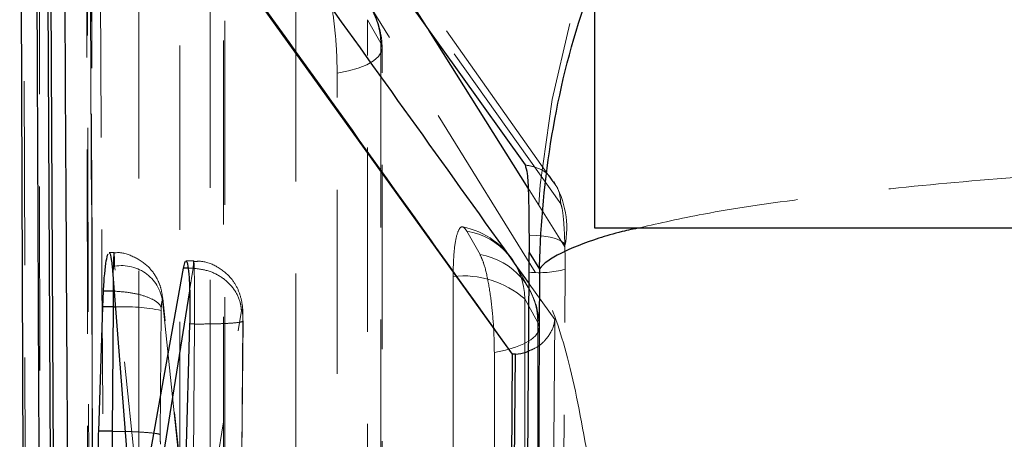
# Model space of a CAD drawing. Header units: millimetres. Extents: x 32 to 376, y 21 to 272.
# Tile 19 of 29: x 330.94 to 337.72, y 229.17 to 232.06. Entities that reach past the tile are written whole.
import ezdxf

# ---------------------------------------------------------------- set-up
doc = ezdxf.new("R2010")
doc.units = ezdxf.units.MM
doc.linetypes.add('HIDDEN', pattern=[1.905, 1.27, -0.635])

msp = doc.modelspace()

# ---------------------------------------------------------------- linework, layer by layer
at = {"color": 7, "linetype": 'Continuous', "lineweight": 25}
for p, q in [((334.8983, 236.733), (334.8983, 230.6252)), ((330.9352, 235.7371), (330.978, 221.928)), ((331.1171, 234.6145), (331.1758, 222.9533)), ((331.2002, 222.9533), (331.14, 234.6145)), ((331.2376, 234.0516), (334.3305, 229.7525)), ((334.8983, 230.6252), (337.8983, 230.6252)), ((334.446, 230.5739), (334.447, 230.4539)), ((334.447, 230.4539), (334.5176, 230.3403)), ((334.4472, 230.3188), (334.447, 230.4539)), ((331.5717, 230.3593), (331.7239, 228.4374)), ((331.7239, 228.4374), (332.0633, 230.3461)), ((332.0633, 230.3461), (332.0754, 230.3913)), ((334.4367, 228.7552), (334.4472, 230.3188)), ((331.5073, 230.0801), (331.5121, 230.1882)), ((331.5791, 230.1882), (331.5121, 230.1882)), ((331.5791, 230.1882), (331.5792, 230.1882)), ((331.4798, 229.2224), (331.5073, 230.0801)), ((331.5788, 230.0801), (331.5073, 230.0801)), ((331.5788, 230.0801), (331.5715, 229.2224)), ((332.1068, 229.9615), (332.081, 229.0432)), ((334.3305, 229.7525), (334.3222, 228.7552)), ((334.3326, 229.7525), (334.3305, 229.7525)), ((334.3516, 229.7532), (334.3326, 229.7525)), ((331.5715, 229.2224), (331.4798, 229.2224)), ((331.5716, 229.2224), (331.5715, 229.2224))]:
    msp.add_line(p, q, dxfattribs=at)
at = {"color": 7, "linetype": 'HIDDEN', "lineweight": 18}
for p, q in [((334.4888, 230.3187), (331.8788, 234.5262)), ((334.611, 230.9447), (333.2571, 232.8582)), ((334.6647, 230.7896), (333.3085, 232.6979)), ((333.7555, 231.9862), (333.3085, 232.6979)), ((333.3327, 232.0594), (333.4241, 231.8972)), ((334.6931, 230.4933), (334.4395, 230.8971)), ((334.1086, 230.4401), (334.0173, 230.6024)), ((331.5854, 230.4533), (331.5516, 230.4533)), ((331.5894, 230.3593), (331.5717, 230.3593)), ((331.7906, 228.4374), (331.5894, 230.3593)), ((332.1348, 230.3969), (332.0812, 230.3969)), ((332.1315, 230.3461), (332.0969, 230.3461)), ((332.1316, 230.3459), (332.1066, 230.1908)), ((332.1315, 230.3461), (332.1316, 230.3459)), ((334.4467, 230.238), (334.6232, 229.9918)), ((331.9108, 230.0548), (331.9111, 230.0719)), ((332.1354, 228.0894), (331.9209, 230.1382)), ((331.9215, 230.1029), (332.138, 228.034)), ((334.416, 230.1349), (334.5074, 229.9727)), ((331.9036, 229.1988), (331.9108, 230.0548)), ((332.138, 228.034), (332.4636, 230.0538)), ((332.1412, 229.9615), (332.1068, 229.9615)), ((332.1334, 229.0432), (332.1412, 229.9614)), ((332.1412, 229.9614), (332.1412, 229.9615)), ((332.4732, 229.9838), (332.4655, 229.0671)), ((332.4668, 229.0649), (332.4745, 229.9819))]:
    msp.add_line(p, q, dxfattribs=at)
at = {"color": 8, "linetype": 'Continuous', "lineweight": 25}
for p, q in [((334.4395, 230.8971), (333.7555, 231.9862)), ((332.0969, 230.3461), (332.0633, 230.3461)), ((334.5176, 230.3403), (334.5088, 228.7552)), ((332.1066, 230.1908), (331.8239, 228.4365)), ((331.5788, 230.0801), (331.5943, 230.0799)), ((331.5716, 229.2224), (331.6619, 229.2206))]:
    msp.add_line(p, q, dxfattribs=at)
at = {"color": 7, "linetype": 'HIDDEN', "lineweight": 18, "flags": 128}
for points in [[(330.9582, 235.4462), (330.9605, 234.4393), (330.97, 230.384), (330.9896, 222.4489)], [(331.4182, 222.2742), (331.416, 223.2881), (331.4071, 227.3438), (331.3907, 235.2725)], [(331.4242, 235.2213), (331.4259, 234.2073), (331.4331, 230.1516), (331.4479, 222.2138)], [(331.0861, 222.0202), (331.0845, 223.0183), (331.0783, 227.0737), (331.0669, 235.0267)], [(331.7561, 234.1385), (331.756, 233.1248), (331.7557, 229.0698), (331.7552, 221.5304)], [(332.2484, 221.3758), (332.2485, 222.3896), (332.2488, 226.4446), (332.2493, 233.9839)], [(332.3406, 233.8217), (332.3406, 232.8079), (332.3403, 228.7529), (332.3398, 221.2921)], [(332.3491, 221.2571), (332.3496, 230.0278), (332.3499, 233.7867)], [(332.0395, 221.0854), (332.0396, 222.0991), (332.0398, 226.1541), (332.0402, 233.6149)], [(332.8396, 232.214), (332.8396, 231.2002), (332.8396, 227.1452), (332.8395, 220.5374)], [(333.3328, 220.3829), (333.3328, 221.3966), (333.3328, 225.4516), (333.3327, 232.0594)], [(333.4241, 231.8972), (333.4332, 231.8662), (333.4278, 231.835), (333.4079, 231.8047), (333.3742, 231.7758), (333.3275, 231.7493), (333.2691, 231.7258), (333.2005, 231.706), (333.1237, 231.6904)], [(333.4241, 231.8972), (333.4241, 230.8834), (333.4241, 226.8284), (333.4242, 220.2992)], [(333.4335, 220.2641), (333.4334, 228.3828), (333.4333, 231.8622)], [(333.1239, 220.0924), (333.1239, 221.1061), (333.1238, 225.1611), (333.1237, 231.6904)], [(334.6931, 230.4933), (334.692, 230.5089), (334.6807, 230.524), (334.6596, 230.5378), (334.6294, 230.55), (334.5914, 230.5601), (334.547, 230.5676), (334.4979, 230.5722), (334.446, 230.5739)], [(334.447, 230.2031), (334.3831, 230.3167), (334.3557, 230.3654)], [(333.9229, 230.2894), (333.923, 229.2757), (333.9234, 225.2207), (333.924, 219.5444)], [(334.4172, 219.3899), (334.4171, 220.4036), (334.4167, 224.4586), (334.416, 230.1349)], [(334.5074, 229.9727), (334.5165, 229.9417), (334.5111, 229.9106), (334.4912, 229.8802), (334.4575, 229.8513), (334.4108, 229.8248), (334.3524, 229.8013), (334.2838, 229.7815), (334.2069, 229.7659)], [(334.5074, 229.9727), (334.5075, 228.9589), (334.508, 224.904), (334.5087, 219.3062)], [(334.5179, 219.2712), (334.517, 226.7377), (334.5166, 229.9377)], [(334.2084, 219.0994), (334.2083, 220.1131), (334.2077, 224.1681), (334.2069, 229.7659)]]:
    msp.add_lwpolyline(points, dxfattribs=at)
at = {"color": 7, "linetype": 'Continuous', "lineweight": 25, "flags": 128}
msp.add_lwpolyline([(333.0515, 232.9704), (333.0917, 232.9144), (333.2659, 232.6709), (333.9625, 231.6966), (334.4185, 231.0579)], dxfattribs=at)
at = {"color": 8, "linetype": 'Continuous', "lineweight": 25, "flags": 128}
for points in [[(331.5797, 230.2589), (331.5791, 230.1883), (331.5791, 230.1882), (331.5791, 230.1882)], [(334.3439, 228.7552), (334.3516, 229.7525), (334.3516, 229.7532), (334.3516, 229.7532)]]:
    msp.add_lwpolyline(points, dxfattribs=at)
at = {"color": 7, "linetype": 'HIDDEN', "lineweight": 18}
for centre, radius, start, end in [((341.4603, 230.2315), 6.972, 102.38512, 179.28336), ((332.947, 231.8941), 0.4771, 0.37379, 80.53566), ((332.892, 231.8622), 0.5413, 0.0008, 29.37661), ((334.0781, 230.6224), 0.6279, 348.73612, 30.79046), ((333.884, 230.0999), 0.5413, 29.37182, 78.76958), ((333.9389, 230.1317), 0.4771, 0.38014, 80.54105), ((334.0302, 229.9695), 0.4771, 0.38103, 80.54134), ((331.6399, 230.0814), 0.2824, 4.35143, 100.29253), ((333.992, 229.6458), 0.6474, 49.07705, 96.12647), ((334.5178, 231.0304), 0.7151, 264.33883, 284.30538), ((333.9753, 229.9376), 0.5413, 0.00726, 29.3712), ((331.6469, 228.7334), 1.3475, 78.70376, 92.23578)]:
    msp.add_arc(centre, radius, start, end, dxfattribs=at)
at = {"color": 7, "linetype": 'Continuous', "lineweight": 25}
msp.add_ellipse((331.5849, 230.0503), major_axis=(0.0001, 0.4028), ratio=0.015332, start_param=1.221396, end_param=1.496814, dxfattribs=at)
for points, knots in [([(331.0995, 222.249), (331.0878, 224.872), (331.0675, 229.3966), (331.049, 233.9226), (331.0412, 235.8248)], [0, 0, 0, 0, 0.579719, 1, 1, 1, 1]), ([(331.2957, 223.8668), (331.2951, 223.9604), (331.2906, 224.7299), (331.2706, 228.1248), (331.2522, 231.4261), (331.2376, 234.0516)], [0, 0, 0, 0, 0.027574, 0.226655, 1, 1, 1, 1]), ([(334.3326, 229.7525), (333.8207, 230.4689), (332.7957, 231.9033), (331.763, 233.3356), (331.2462, 234.0516), (331.2461, 234.0517)], [0, 0, 0, 0, 0.499409, 0.999939, 1, 1, 1, 1]), ([(334.4185, 231.058), (334.424, 231.0421), (334.435, 231.0099), (334.4424, 230.8704), (334.4448, 230.7138), (334.4457, 230.6072), (334.446, 230.5739)], [0, 0, 0, 0, 0.2842035, 0.5759988, 0.8678225, 1, 1, 1, 1]), ([(331.5121, 230.1882), (331.5149, 230.2296), (331.5205, 230.3125), (331.5322, 230.405), (331.5405, 230.432), (331.5447, 230.4455)], [0, 0, 0, 0, 0.333221, 0.66642, 1, 1, 1, 1]), ([(331.5516, 230.4476), (331.5533, 230.4489), (331.559, 230.4534), (331.5661, 230.4192), (331.5702, 230.3759), (331.5717, 230.3593)], [0, 0, 0, 0, 0.207595, 0.6957158, 1, 1, 1, 1]), ([(332.0812, 230.3911), (332.0832, 230.3921), (332.0892, 230.3953), (332.0977, 230.35), (332.1051, 230.2639), (332.1088, 230.1448), (332.1086, 230.0383), (332.1071, 229.9771), (332.1068, 229.9615)], [0, 0, 0, 0, 0.106106, 0.312973, 0.518885, 0.724174, 0.929466, 1, 1, 1, 1]), ([(334.3516, 229.7532), (334.3776, 229.7561), (334.4109, 229.7598), (334.4378, 229.7727), (334.4436, 229.7755)], [0, 0, 0, 0, 0.784153, 1, 1, 1, 1]), ([(331.4838, 228.8786), (331.4822, 228.9022), (331.4787, 228.958), (331.4766, 229.0775), (331.4787, 229.1731), (331.4798, 229.2224)], [0, 0, 0, 0, 0.263235, 0.61977, 1, 1, 1, 1]), ([(331.5716, 229.2224), (331.5716, 229.2224), (331.5716, 229.1819), (331.5716, 229.1227), (331.572, 229.0347), (331.5727, 228.9553), (331.5733, 228.903), (331.5739, 228.8786), (331.5739, 228.8786)], [0, 0, 0, 0, 0.000207, 0.316227, 0.449927, 0.712544, 0.999795, 1, 1, 1, 1])]:
    msp.add_open_spline(points, degree=3, knots=knots, dxfattribs=at)
at = {"color": 7, "linetype": 'HIDDEN', "lineweight": 18}
for points, knots in [([(331.4494, 222.2003), (331.4465, 223.7056), (331.438, 228.0409), (331.4313, 232.3762), (331.4268, 235.2062)], [0, 0, 0, 0, 0.347219, 1, 1, 1, 1]), ([(331.3929, 235.1248), (331.4004, 232.6218), (331.4145, 227.9467), (331.4293, 223.2703), (331.4362, 221.0975)], [0, 0, 0, 0, 0.535379, 1, 1, 1, 1]), ([(331.5395, 223.6284), (331.5385, 223.789), (331.5337, 224.6254), (331.5133, 228.2036), (331.4948, 231.6212), (331.48, 234.363)], [0, 0, 0, 0, 0.044865, 0.233758, 1, 1, 1, 1]), ([(331.4125, 234.1329), (331.4157, 233.4778), (331.4324, 230.1191), (331.4504, 226.6463), (331.4655, 223.8285), (331.4661, 223.7144)], [0, 0, 0, 0, 0.188628, 0.967123, 1, 1, 1, 1]), ([(333.1237, 231.6904), (333.1226, 231.7475), (333.1205, 231.8617), (333.1039, 232.0398), (333.0794, 232.1965), (333.0517, 232.3085), (333.0332, 232.3481), (333.0254, 232.3647)], [0, 0, 0, 0, 0.212094, 0.424185, 0.636283, 0.84838, 1, 1, 1, 1]), ([(340.0946, 231.0914), (339.4315, 231.065), (338.4026, 231.024), (337.1934, 230.9237), (336.3443, 230.8299), (335.6638, 230.7295), (335.3491, 230.657), (335.2111, 230.6252)], [0, 0, 0, 0, 0.320124, 0.496701, 0.673292, 0.856653, 1, 1, 1, 1]), ([(334.6107, 230.9445), (334.6033, 230.957), (334.5777, 230.9999), (334.5072, 231.0421), (334.4455, 231.0531), (334.4185, 231.058)], [0, 0, 0, 0, 0.188607, 0.644364, 1, 1, 1, 1]), ([(334.6647, 230.7896), (334.6621, 230.8258), (334.6581, 230.8832), (334.6235, 230.928), (334.6107, 230.9445)], [0, 0, 0, 0, 0.630451, 1, 1, 1, 1]), ([(334.6931, 230.4933), (334.6926, 230.512), (334.6908, 230.5756), (334.6854, 230.6711), (334.676, 230.7591), (334.6684, 230.7794), (334.6647, 230.7896)], [0, 0, 0, 0, 0.121279, 0.413492, 0.707089, 1, 1, 1, 1]), ([(334.0173, 230.6024), (334.0084, 230.6145), (333.9886, 230.6414), (333.9608, 230.6195), (333.9381, 230.542), (333.925, 230.4254), (333.9235, 230.3307), (333.9229, 230.2894)], [0, 0, 0, 0, 0.180202, 0.397518, 0.614831, 0.832142, 1, 1, 1, 1]), ([(334.6945, 230.3375), (334.6945, 230.3837), (334.6945, 230.4366), (334.6933, 230.4869), (334.6931, 230.4933)], [0, 0, 0, 0, 0.872716, 1, 1, 1, 1]), ([(331.5894, 230.3593), (331.5894, 230.3593), (331.5887, 230.3892), (331.5877, 230.4347), (331.5855, 230.4609), (331.5833, 230.441), (331.5814, 230.3767), (331.5801, 230.3092), (331.5797, 230.2639), (331.5797, 230.2589)], [0, 0, 0, 0, 0.000114, 0.196777, 0.392705, 0.586739, 0.78073, 0.976044, 1, 1, 1, 1]), ([(331.9209, 230.1385), (331.9175, 230.1622), (331.911, 230.2073), (331.8795, 230.2853), (331.8203, 230.3665), (331.7225, 230.4293), (331.6357, 230.459), (331.5908, 230.4515), (331.5856, 230.4507)], [0, 0, 0, 0, 0.150668, 0.286732, 0.49079, 0.732383, 0.968784, 1, 1, 1, 1]), ([(334.2069, 229.7659), (334.206, 229.8199), (334.204, 229.9309), (334.1882, 230.1063), (334.1641, 230.2644), (334.1361, 230.3808), (334.1169, 230.4222), (334.1086, 230.4401)], [0, 0, 0, 0, 0.201081, 0.413165, 0.625248, 0.837339, 1, 1, 1, 1]), ([(332.1412, 229.9615), (332.1412, 229.9615), (332.1412, 229.9723), (332.1413, 230.0284), (332.1409, 230.1314), (332.1401, 230.2282), (332.1389, 230.3081), (332.1374, 230.3694), (332.1353, 230.4034), (332.1332, 230.3918), (332.1321, 230.3629), (332.1315, 230.3461), (332.1315, 230.3461)], [0, 0, 0, 0, 0.000091, 0.03712, 0.193806, 0.353327, 0.413448, 0.570596, 0.727655, 0.88324, 0.999908, 1, 1, 1, 1]), ([(332.1316, 230.3459), (332.169, 230.3413), (332.2437, 230.332), (332.3432, 230.2779), (332.4188, 230.2011), (332.4493, 230.1342), (332.4608, 230.0847), (332.4624, 230.0672), (332.4636, 230.0538)], [0, 0, 0, 0, 0.220515, 0.441031, 0.661541, 0.882055, 0.909898, 1, 1, 1, 1]), ([(332.4741, 229.9859), (332.4742, 229.9991), (332.4743, 230.0459), (332.4695, 230.1115), (332.4439, 230.1998), (332.3904, 230.2873), (332.3024, 230.3592), (332.2061, 230.3977), (332.1506, 230.393), (332.1348, 230.3917)], [0, 0, 0, 0, 0.0642848, 0.2271867, 0.3713115, 0.5118989, 0.727186, 0.9224874, 1, 1, 1, 1]), ([(335.0157, 226.9178), (335.0108, 227.1932), (335.0009, 227.7443), (334.9212, 228.6023), (334.8031, 229.3607), (334.6535, 229.9813), (334.5445, 230.2046), (334.4888, 230.3187)], [0, 0, 0, 0, 0.197326, 0.394832, 0.589881, 0.790497, 1, 1, 1, 1]), ([(334.6226, 220.4462), (334.624, 220.6261), (334.6314, 221.526), (334.6573, 224.8231), (334.6783, 227.9403), (334.6945, 230.3375)], [0, 0, 0, 0, 0.054586, 0.272933, 1, 1, 1, 1]), ([(331.5792, 230.1882), (331.6166, 230.1857), (331.6916, 230.1809), (331.7913, 230.1579), (331.8671, 230.1262), (331.8996, 230.0975), (331.9091, 230.0793), (331.9106, 230.0739), (331.9111, 230.0719)], [0, 0, 0, 0, 0.226605, 0.453214, 0.679815, 0.906424, 0.964597, 1, 1, 1, 1]), ([(331.9111, 230.0719), (331.9114, 230.0768), (331.9119, 230.0893), (331.9133, 230.1055), (331.9153, 230.1171), (331.9175, 230.1207), (331.9197, 230.1165), (331.9209, 230.1074), (331.9215, 230.1029)], [0, 0, 0, 0, 0.1172762, 0.2992026, 0.4774448, 0.6526, 0.8269176, 1, 1, 1, 1]), ([(332.4636, 230.0538), (332.4641, 230.0563), (332.4653, 230.0624), (332.4673, 230.0641), (332.4695, 230.0581), (332.4709, 230.047), (332.4721, 230.0325), (332.473, 230.0146), (332.4733, 229.9958), (332.4732, 229.9856), (332.4732, 229.9838)], [0, 0, 0, 0, 0.1170641, 0.2733312, 0.4292684, 0.5852082, 0.6452533, 0.8062125, 0.9670829, 1, 1, 1, 1]), ([(332.1412, 229.9614), (332.1787, 229.9614), (332.2536, 229.9613), (332.3535, 229.9646), (332.4289, 229.9699), (332.4688, 229.9761), (332.4729, 229.9802), (332.4745, 229.9819)], [0, 0, 0, 0, 0.214774, 0.429557, 0.644333, 0.859109, 1, 1, 1, 1]), ([(332.4745, 229.9819), (332.4745, 229.9819), (332.4755, 229.9824), (332.4743, 229.9831), (332.4732, 229.9838)], [0, 0, 0, 0, 0.001686, 1, 1, 1, 1]), ([(334.4436, 229.7755), (334.4595, 229.782), (334.5078, 229.8017), (334.5725, 229.86), (334.6115, 229.928), (334.6216, 229.9755), (334.6232, 229.991), (334.6232, 229.9918)], [0, 0, 0, 0, 0.141364, 0.427785, 0.813895, 0.990159, 1, 1, 1, 1]), ([(334.6232, 229.9918), (334.612, 228.4849), (334.5894, 225.4655), (334.5629, 222.446), (334.5496, 220.9335)], [0, 0, 0, 0, 0.4990478, 1, 1, 1, 1]), ([(331.6619, 229.2206), (331.6686, 229.2205), (331.7123, 229.2197), (331.7833, 229.2158), (331.8598, 229.2094), (331.8903, 229.204), (331.9008, 229.2005), (331.9024, 229.1995), (331.9036, 229.1988)], [0, 0, 0, 0, 0.050656, 0.330214, 0.60977, 0.889323, 0.925305, 1, 1, 1, 1]), ([(331.9059, 229.1342), (331.9055, 229.139), (331.9047, 229.1484), (331.904, 229.1634), (331.9036, 229.1801), (331.9036, 229.1911), (331.9036, 229.1988)], [0, 0, 0, 0, 0.279623, 0.546825, 0.684169, 1, 1, 1, 1])]:
    msp.add_open_spline(points, degree=3, knots=knots, dxfattribs=at)
at = {"color": 8, "linetype": 'Continuous', "lineweight": 25}
for points, knots in [([(331.48, 234.363), (332.0089, 233.6308), (333.0014, 232.2568), (333.9865, 230.8808), (334.4467, 230.238)], [0, 0, 0, 0, 0.5329011, 1, 1, 1, 1]), ([(334.5176, 230.3403), (334.5178, 230.3465), (334.5338, 230.9534), (334.6401, 231.643), (334.8728, 232.2852), (334.8983, 232.3557)], [0, 0, 0, 0, 0.00915, 0.8913073, 1, 1, 1, 1]), ([(335.2111, 230.6252), (335.1687, 230.6165), (335.0554, 230.5932), (334.7537, 230.5002), (334.5694, 230.4125), (334.5181, 230.341), (334.5176, 230.3403)], [0, 0, 0, 0, 0.0984869, 0.2633391, 0.9924382, 1, 1, 1, 1])]:
    msp.add_open_spline(points, degree=3, knots=knots, dxfattribs=at)

doc.saveas('drawing.dxf')
